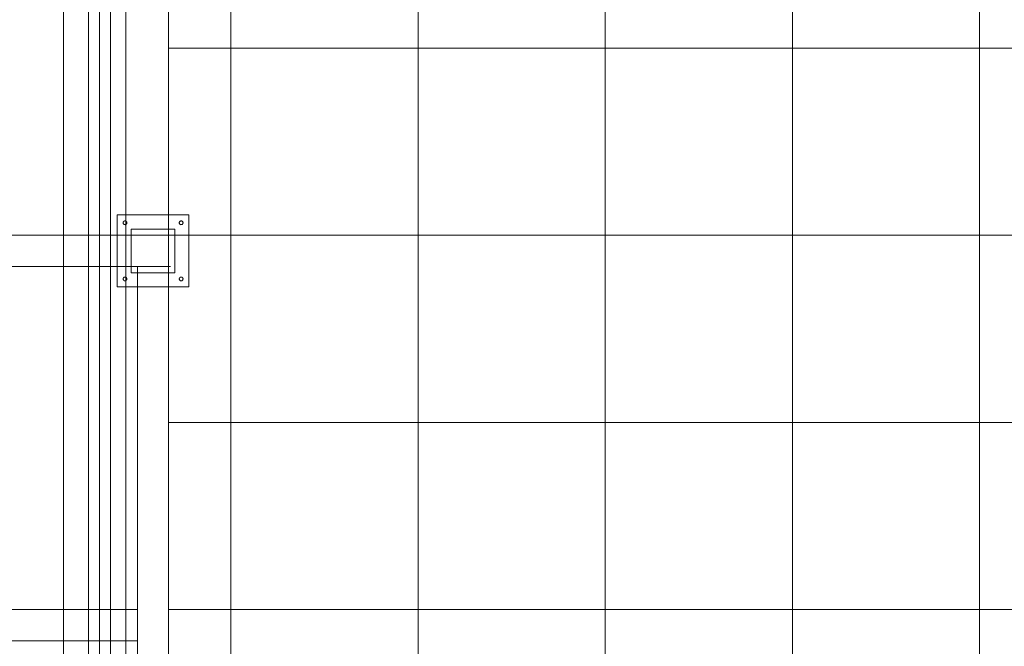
# Model space of a CAD drawing. Extents: x -620 to 300, y 62 to 1107.
# Tile 21 of 256: x -296 to -233, y 302 to 342. Entities that reach past the tile are written whole.
import ezdxf
from ezdxf.lldxf.tags import DXFTag

# ---------------------------------------------------------------- set-up
doc = ezdxf.new("R2010")
doc.units = 0
doc.layers.get('0').update_dxf_attribs({"lineweight": 35})
doc.layers.add('40 -41 Abwasser_Wasser_Gas- 1 Abwasser + sanitäre Anlagen', color=7, linetype='Continuous', lineweight=9, true_color=0xff6633)
for name, color, linetype, lineweight in [('60- 61 allgemeine Ausstattung- 4 Terrassen', 7, 'Continuous', 9), ('70 -71 Achsen- 1 Gebäudeachsen', 7, 'STRICHPUNKT2-A06G9FR98I', 18), ('Keine-1', 7, 'Continuous', 15)]:
    doc.layers.add(name, color=color, linetype=linetype, lineweight=lineweight)
tags = doc.linetypes.add('grob-A06G9FRA8I', pattern=[14, 3, -8, 3]).pattern_tags.tags
tags[8:9] = [DXFTag(74, 4), DXFTag(75, 0), DXFTag(340, '0'), DXFTag(46, 0.0), DXFTag(50, 0.0), DXFTag(44, 0.0), DXFTag(45, 0.0)]
tags[6:7] = [DXFTag(74, 4), DXFTag(75, 0), DXFTag(340, '0'), DXFTag(46, 0.0), DXFTag(50, 0.0), DXFTag(44, 0.0), DXFTag(45, 0.0)]
tags[4:5] = [DXFTag(74, 4), DXFTag(75, 0), DXFTag(340, '0'), DXFTag(46, 0.0), DXFTag(50, 0.0), DXFTag(44, 0.0), DXFTag(45, 0.0)]
tags = doc.linetypes.add('STRICHPUNKT2-A06G9FR98I', pattern=[12.7, 6.35, -3.175, 0, -3.175]).pattern_tags.tags
tags[10:11] = [DXFTag(74, 4), DXFTag(75, 0), DXFTag(340, '0'), DXFTag(46, 0.0), DXFTag(50, 0.0), DXFTag(44, 0.0), DXFTag(45, 0.0)]
tags[8:9] = [DXFTag(74, 4), DXFTag(75, 0), DXFTag(340, '0'), DXFTag(46, 0.0), DXFTag(50, 0.0), DXFTag(44, 0.0), DXFTag(45, 0.0)]
tags[6:7] = [DXFTag(74, 4), DXFTag(75, 0), DXFTag(340, '0'), DXFTag(46, 0.0), DXFTag(50, 0.0), DXFTag(44, 0.0), DXFTag(45, 0.0)]
tags[4:5] = [DXFTag(74, 4), DXFTag(75, 0), DXFTag(340, '0'), DXFTag(46, 0.0), DXFTag(50, 0.0), DXFTag(44, 0.0), DXFTag(45, 0.0)]

# ---------------------------------------------------------------- blocks, each defined once
blk = doc.blocks.new('Referenz-A06G9FRB8I')
at = {"layer": '40 -41 Abwasser_Wasser_Gas- 1 Abwasser + sanitäre Anlagen', "color": 0, "linetype": 'grob-A06G9FRA8I', "ltscale": 0.13}
for p, q in [((-291.275, 203.642), (-291.275, 366.893)), ((-289.875, 366.893), (-289.875, 203.642))]:
    blk.add_line(p, q, dxfattribs=at)
at = {"layer": '60- 61 allgemeine Ausstattung- 4 Terrassen', "color": 0}
for p, q in [((-292.888, 256.453), (-292.888, 365.113)), ((-288.888, 256.453), (-288.888, 365.113)), ((-286.141, 365.113), (-286.141, 256.453)), ((-286.141, 256.453), (-286.141, 365.113)), ((-282.155, 206.653), (-282.155, 365.113)), ((-270.155, 206.653), (-270.155, 365.113)), ((-258.155, 206.653), (-258.155, 365.113)), ((-246.155, 206.653), (-246.155, 365.113)), ((-234.155, 206.653), (-234.155, 365.113)), ((-286.141, 340.453), (27.485, 340.453)), ((-286.141, 328.453), (-138.155, 328.453)), ((-286.141, 316.453), (-138.156, 316.453)), ((-286.141, 304.453), (-138.157, 304.453))]:
    blk.add_line(p, q, dxfattribs=at)
at = {"layer": '60- 61 allgemeine Ausstattung- 4 Terrassen', "color": 0, "lineweight": 18}
for p, q in [((-288.541, 328.853), (-285.741, 328.853)), ((-288.541, 326.053), (-288.541, 328.853)), ((-285.741, 328.853), (-285.741, 326.053)), ((-285.741, 326.053), (-288.541, 326.053))]:
    blk.add_line(p, q, dxfattribs=at)
at = {"layer": '60- 61 allgemeine Ausstattung- 4 Terrassen', "color": 0, "linetype": 'grob-A06G9FRA8I', "ltscale": 0.13}
for p, q in [((-382.141, 328.453), (-286.034, 328.453)), ((-286.034, 326.453), (-382.141, 326.453)), ((-288.141, 326.453), (-288.141, 258.453)), ((-286.141, 326.453), (-286.141, 258.453)), ((-310.141, 304.453), (-288.141, 304.453)), ((-288.141, 302.453), (-310.141, 302.453))]:
    blk.add_line(p, q, dxfattribs=at)
at = {"layer": '70 -71 Achsen- 1 Gebäudeachsen', "color": 0, "linetype": 'STRICHPUNKT2-A06G9FR98I', "ltscale": 0.18}
blk.add_line((-290.575, 1076.993), (-290.575, 77.553), dxfattribs=at)
at = {"layer": 'Keine-1', "color": 0, "linetype": 'grob-A06G9FRA8I', "lineweight": 9, "ltscale": 0.13}
for p, q in [((-289.441, 329.753), (-284.841, 329.753)), ((-289.441, 325.153), (-289.441, 329.753)), ((-284.841, 329.753), (-284.841, 325.153)), ((-289.061, 329.253), (-289.06, 329.265)), ((-289.06, 329.241), (-289.061, 329.253)), ((-289.06, 329.265), (-289.058, 329.277)), ((-289.058, 329.23), (-289.06, 329.241)), ((-289.058, 329.277), (-289.055, 329.288)), ((-289.055, 329.218), (-289.058, 329.23)), ((-289.055, 329.288), (-289.051, 329.299)), ((-289.051, 329.207), (-289.055, 329.218)), ((-289.051, 329.299), (-289.046, 329.31)), ((-289.046, 329.197), (-289.051, 329.207)), ((-289.046, 329.31), (-289.04, 329.32)), ((-289.04, 329.186), (-289.046, 329.197)), ((-289.04, 329.32), (-289.033, 329.329)), ((-289.033, 329.177), (-289.04, 329.186)), ((-289.033, 329.329), (-289.025, 329.338)), ((-289.025, 329.168), (-289.033, 329.177)), ((-289.025, 329.338), (-289.017, 329.346)), ((-289.017, 329.16), (-289.025, 329.168)), ((-289.017, 329.346), (-289.007, 329.353)), ((-289.007, 329.153), (-289.017, 329.16)), ((-289.007, 329.353), (-288.997, 329.359)), ((-288.997, 329.147), (-289.007, 329.153)), ((-288.997, 329.359), (-288.986, 329.364)), ((-288.986, 329.142), (-288.997, 329.147)), ((-288.986, 329.364), (-288.975, 329.368)), ((-288.975, 329.138), (-288.986, 329.142)), ((-288.975, 329.368), (-288.964, 329.371)), ((-288.964, 329.135), (-288.975, 329.138)), ((-288.964, 329.371), (-288.952, 329.373)), ((-288.952, 329.134), (-288.964, 329.135)), ((-288.952, 329.373), (-288.941, 329.373)), ((-288.941, 329.133), (-288.952, 329.134)), ((-288.941, 329.373), (-288.929, 329.373)), ((-288.929, 329.134), (-288.941, 329.133)), ((-288.929, 329.373), (-288.917, 329.371)), ((-288.917, 329.135), (-288.929, 329.134)), ((-288.917, 329.371), (-288.906, 329.368)), ((-288.906, 329.138), (-288.917, 329.135)), ((-288.906, 329.368), (-288.895, 329.364)), ((-288.895, 329.142), (-288.906, 329.138)), ((-288.895, 329.364), (-288.884, 329.359)), ((-288.884, 329.147), (-288.895, 329.142)), ((-288.884, 329.359), (-288.874, 329.353)), ((-288.874, 329.153), (-288.884, 329.147)), ((-288.874, 329.353), (-288.864, 329.346)), ((-288.864, 329.16), (-288.874, 329.153)), ((-288.864, 329.346), (-288.856, 329.338)), ((-288.856, 329.168), (-288.864, 329.16)), ((-288.856, 329.338), (-288.848, 329.329)), ((-288.848, 329.177), (-288.856, 329.168)), ((-288.848, 329.329), (-288.841, 329.32)), ((-288.841, 329.186), (-288.848, 329.177)), ((-288.841, 329.32), (-288.835, 329.31)), ((-288.835, 329.197), (-288.841, 329.186)), ((-288.835, 329.31), (-288.83, 329.299)), ((-288.83, 329.207), (-288.835, 329.197)), ((-288.83, 329.299), (-288.826, 329.288)), ((-288.826, 329.218), (-288.83, 329.207)), ((-288.826, 329.288), (-288.823, 329.277)), ((-288.823, 329.23), (-288.826, 329.218)), ((-288.823, 329.277), (-288.821, 329.265)), ((-288.821, 329.241), (-288.823, 329.23)), ((-288.821, 329.265), (-288.821, 329.253)), ((-288.821, 329.253), (-288.821, 329.241)), ((-285.461, 329.253), (-285.46, 329.265)), ((-285.46, 329.241), (-285.461, 329.253)), ((-285.46, 329.265), (-285.458, 329.277)), ((-285.458, 329.23), (-285.46, 329.241)), ((-285.458, 329.277), (-285.455, 329.288)), ((-285.455, 329.218), (-285.458, 329.23)), ((-285.455, 329.288), (-285.451, 329.299)), ((-285.451, 329.207), (-285.455, 329.218)), ((-285.451, 329.299), (-285.446, 329.31)), ((-285.446, 329.197), (-285.451, 329.207)), ((-285.446, 329.31), (-285.44, 329.32)), ((-285.44, 329.186), (-285.446, 329.197)), ((-285.44, 329.32), (-285.433, 329.329)), ((-285.433, 329.177), (-285.44, 329.186)), ((-285.433, 329.329), (-285.425, 329.338)), ((-285.425, 329.168), (-285.433, 329.177)), ((-285.425, 329.338), (-285.417, 329.346)), ((-285.417, 329.16), (-285.425, 329.168)), ((-285.417, 329.346), (-285.407, 329.353)), ((-285.407, 329.153), (-285.417, 329.16)), ((-285.407, 329.353), (-285.397, 329.359)), ((-285.397, 329.147), (-285.407, 329.153)), ((-285.397, 329.359), (-285.386, 329.364)), ((-285.386, 329.142), (-285.397, 329.147)), ((-285.386, 329.364), (-285.375, 329.368)), ((-285.375, 329.138), (-285.386, 329.142)), ((-285.375, 329.368), (-285.364, 329.371)), ((-285.364, 329.135), (-285.375, 329.138)), ((-285.364, 329.371), (-285.352, 329.373)), ((-285.352, 329.134), (-285.364, 329.135)), ((-285.352, 329.373), (-285.341, 329.373)), ((-285.341, 329.133), (-285.352, 329.134)), ((-285.341, 329.373), (-285.329, 329.373)), ((-285.329, 329.134), (-285.341, 329.133)), ((-285.329, 329.373), (-285.317, 329.371)), ((-285.317, 329.135), (-285.329, 329.134)), ((-285.317, 329.371), (-285.306, 329.368)), ((-285.306, 329.138), (-285.317, 329.135)), ((-285.306, 329.368), (-285.295, 329.364)), ((-285.295, 329.142), (-285.306, 329.138)), ((-285.295, 329.364), (-285.284, 329.359)), ((-285.284, 329.147), (-285.295, 329.142)), ((-285.284, 329.359), (-285.274, 329.353)), ((-285.274, 329.153), (-285.284, 329.147)), ((-285.274, 329.353), (-285.264, 329.346)), ((-285.264, 329.16), (-285.274, 329.153)), ((-285.264, 329.346), (-285.256, 329.338)), ((-285.256, 329.168), (-285.264, 329.16)), ((-285.256, 329.338), (-285.248, 329.329)), ((-285.248, 329.177), (-285.256, 329.168)), ((-285.248, 329.329), (-285.241, 329.32)), ((-285.241, 329.186), (-285.248, 329.177)), ((-285.241, 329.32), (-285.235, 329.31)), ((-285.235, 329.197), (-285.241, 329.186)), ((-285.235, 329.31), (-285.23, 329.299)), ((-285.23, 329.207), (-285.235, 329.197)), ((-285.23, 329.299), (-285.226, 329.288)), ((-285.226, 329.218), (-285.23, 329.207)), ((-285.226, 329.288), (-285.223, 329.277)), ((-285.223, 329.23), (-285.226, 329.218)), ((-285.223, 329.277), (-285.221, 329.265)), ((-285.221, 329.241), (-285.223, 329.23)), ((-285.221, 329.265), (-285.221, 329.253)), ((-285.221, 329.253), (-285.221, 329.241)), ((-289.06, 325.665), (-289.058, 325.677)), ((-289.058, 325.677), (-289.055, 325.688)), ((-289.055, 325.688), (-289.051, 325.699)), ((-289.051, 325.699), (-289.046, 325.71)), ((-289.046, 325.71), (-289.04, 325.72)), ((-289.04, 325.72), (-289.033, 325.729)), ((-289.033, 325.729), (-289.025, 325.738)), ((-289.025, 325.738), (-289.017, 325.746)), ((-289.017, 325.746), (-289.007, 325.753)), ((-289.007, 325.753), (-288.997, 325.759)), ((-288.997, 325.759), (-288.986, 325.764)), ((-288.986, 325.764), (-288.975, 325.768)), ((-288.975, 325.768), (-288.964, 325.771)), ((-288.964, 325.771), (-288.952, 325.773)), ((-288.952, 325.773), (-288.941, 325.773)), ((-288.941, 325.773), (-288.929, 325.773)), ((-288.929, 325.773), (-288.917, 325.771)), ((-288.917, 325.771), (-288.906, 325.768)), ((-288.906, 325.768), (-288.895, 325.764)), ((-288.895, 325.764), (-288.884, 325.759)), ((-288.884, 325.759), (-288.874, 325.753)), ((-288.874, 325.753), (-288.864, 325.746)), ((-288.864, 325.746), (-288.856, 325.738)), ((-288.856, 325.738), (-288.848, 325.729)), ((-288.848, 325.729), (-288.841, 325.72)), ((-288.841, 325.72), (-288.835, 325.71)), ((-288.835, 325.71), (-288.83, 325.699)), ((-288.83, 325.699), (-288.826, 325.688)), ((-288.826, 325.688), (-288.823, 325.677)), ((-288.823, 325.677), (-288.821, 325.665)), ((-285.46, 325.665), (-285.458, 325.677)), ((-285.458, 325.677), (-285.455, 325.688)), ((-285.455, 325.688), (-285.451, 325.699)), ((-285.451, 325.699), (-285.446, 325.71)), ((-285.446, 325.71), (-285.44, 325.72)), ((-285.44, 325.72), (-285.433, 325.729)), ((-285.433, 325.729), (-285.425, 325.738)), ((-285.425, 325.738), (-285.417, 325.746)), ((-285.417, 325.746), (-285.407, 325.753)), ((-285.407, 325.753), (-285.397, 325.759)), ((-285.397, 325.759), (-285.386, 325.764)), ((-285.386, 325.764), (-285.375, 325.768)), ((-285.375, 325.768), (-285.364, 325.771)), ((-285.364, 325.771), (-285.352, 325.773)), ((-285.352, 325.773), (-285.341, 325.773)), ((-285.341, 325.773), (-285.329, 325.773)), ((-285.329, 325.773), (-285.317, 325.771)), ((-285.317, 325.771), (-285.306, 325.768)), ((-285.306, 325.768), (-285.295, 325.764)), ((-285.295, 325.764), (-285.284, 325.759)), ((-285.284, 325.759), (-285.274, 325.753)), ((-285.274, 325.753), (-285.264, 325.746)), ((-285.264, 325.746), (-285.256, 325.738)), ((-285.256, 325.738), (-285.248, 325.729)), ((-285.248, 325.729), (-285.241, 325.72)), ((-285.241, 325.72), (-285.235, 325.71)), ((-285.235, 325.71), (-285.23, 325.699)), ((-285.23, 325.699), (-285.226, 325.688)), ((-285.226, 325.688), (-285.223, 325.677)), ((-285.223, 325.677), (-285.221, 325.665)), ((-284.841, 325.153), (-289.441, 325.153)), ((-289.061, 325.653), (-289.06, 325.665)), ((-289.06, 325.641), (-289.061, 325.653)), ((-289.058, 325.63), (-289.06, 325.641)), ((-289.055, 325.618), (-289.058, 325.63)), ((-289.051, 325.607), (-289.055, 325.618)), ((-289.046, 325.597), (-289.051, 325.607)), ((-289.04, 325.586), (-289.046, 325.597)), ((-289.033, 325.577), (-289.04, 325.586)), ((-289.025, 325.568), (-289.033, 325.577)), ((-289.017, 325.56), (-289.025, 325.568)), ((-289.007, 325.553), (-289.017, 325.56)), ((-288.997, 325.547), (-289.007, 325.553)), ((-288.986, 325.542), (-288.997, 325.547)), ((-288.975, 325.538), (-288.986, 325.542)), ((-288.964, 325.535), (-288.975, 325.538)), ((-288.952, 325.534), (-288.964, 325.535)), ((-288.941, 325.533), (-288.952, 325.534)), ((-288.929, 325.534), (-288.941, 325.533)), ((-288.917, 325.535), (-288.929, 325.534)), ((-288.906, 325.538), (-288.917, 325.535)), ((-288.895, 325.542), (-288.906, 325.538)), ((-288.884, 325.547), (-288.895, 325.542)), ((-288.874, 325.553), (-288.884, 325.547)), ((-288.864, 325.56), (-288.874, 325.553)), ((-288.856, 325.568), (-288.864, 325.56)), ((-288.848, 325.577), (-288.856, 325.568)), ((-288.841, 325.586), (-288.848, 325.577)), ((-288.835, 325.597), (-288.841, 325.586)), ((-288.83, 325.607), (-288.835, 325.597)), ((-288.826, 325.618), (-288.83, 325.607)), ((-288.823, 325.63), (-288.826, 325.618)), ((-288.821, 325.641), (-288.823, 325.63)), ((-288.821, 325.665), (-288.821, 325.653)), ((-288.821, 325.653), (-288.821, 325.641)), ((-285.461, 325.653), (-285.46, 325.665)), ((-285.46, 325.641), (-285.461, 325.653)), ((-285.458, 325.63), (-285.46, 325.641)), ((-285.455, 325.618), (-285.458, 325.63)), ((-285.451, 325.607), (-285.455, 325.618)), ((-285.446, 325.597), (-285.451, 325.607)), ((-285.44, 325.586), (-285.446, 325.597)), ((-285.433, 325.577), (-285.44, 325.586)), ((-285.425, 325.568), (-285.433, 325.577)), ((-285.417, 325.56), (-285.425, 325.568)), ((-285.407, 325.553), (-285.417, 325.56)), ((-285.397, 325.547), (-285.407, 325.553)), ((-285.386, 325.542), (-285.397, 325.547)), ((-285.375, 325.538), (-285.386, 325.542)), ((-285.364, 325.535), (-285.375, 325.538)), ((-285.352, 325.534), (-285.364, 325.535)), ((-285.341, 325.533), (-285.352, 325.534)), ((-285.329, 325.534), (-285.341, 325.533)), ((-285.317, 325.535), (-285.329, 325.534)), ((-285.306, 325.538), (-285.317, 325.535)), ((-285.295, 325.542), (-285.306, 325.538)), ((-285.284, 325.547), (-285.295, 325.542)), ((-285.274, 325.553), (-285.284, 325.547)), ((-285.264, 325.56), (-285.274, 325.553)), ((-285.256, 325.568), (-285.264, 325.56)), ((-285.248, 325.577), (-285.256, 325.568)), ((-285.241, 325.586), (-285.248, 325.577)), ((-285.235, 325.597), (-285.241, 325.586)), ((-285.23, 325.607), (-285.235, 325.597)), ((-285.226, 325.618), (-285.23, 325.607)), ((-285.223, 325.63), (-285.226, 325.618)), ((-285.221, 325.641), (-285.223, 325.63)), ((-285.221, 325.665), (-285.221, 325.653)), ((-285.221, 325.653), (-285.221, 325.641))]:
    blk.add_line(p, q, dxfattribs=at)

msp = doc.modelspace()

# ---------------------------------------------------------------- block references
at = {"color": 8, "lineweight": 25, "ltscale": 0.25, "true_color": 0x808080}
msp.add_blockref('Referenz-A06G9FRB8I', (0, 0), dxfattribs=at)

doc.saveas('drawing.dxf')
